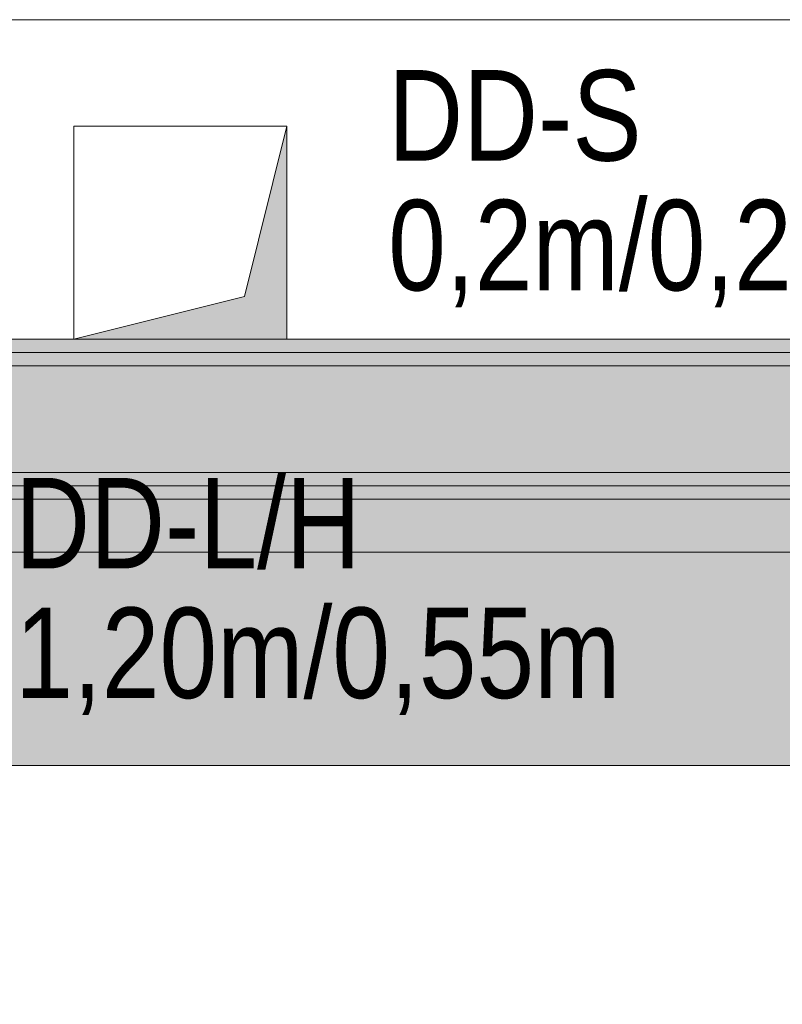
# Model space of a CAD drawing. Extents: x -720 to 300, y 62 to 1162.
# Tile 109 of 256: x -199 to -184, y 857 to 875. Entities that reach past the tile are written whole.
import ezdxf
from ezdxf.lldxf.tags import DXFTag

# ---------------------------------------------------------------- set-up
doc = ezdxf.new("R2010")
doc.units = 0
doc.layers.get('0').update_dxf_attribs({"lineweight": 13})
for name, color, linetype, lineweight, true_color in [('00 -Bauelemente -Dämmung innen', 7, 'Continuous', 9, 0xff7fe6), ('00 -Bauelemente -Gipskarton', 7, 'Continuous', 9, 0xff7fe6), ('30 -34 Innenwände- 2 nichttragend', 7, 'Continuous', 18, 0xff7fe6), ('30 -35 Decken- 1 Konstruktion-Träger- Stahlbeton', 7, 'Continuous', 13, 0x33aa00), ('30 -35 Decken- 11 Durchbruch', 5, 'Continuous', 15, 0x0000ff), ('70 -76 Bemaßung- 2 Allgemein', 9, 'Continuous', 5, 0x808080), ('iwb_Schraffur_F90_feuerbestaendig', 1, 'Continuous', 13, 0xff0000), ('iwb_Schraffur_Unterzug', 7, 'Continuous', 5, 0xffffcc)]:
    doc.layers.add(name, color=color, linetype=linetype, lineweight=lineweight, true_color=true_color)
doc.layers.add('70 -71 Achsen- 1 Gebäudeachsen', color=7, linetype='STRICHPUNKT2-A06G93UB8I', lineweight=18)
doc.styles.get("Standard").update_dxf_attribs({"font": 'ARIALN.TTF'})
tags = doc.linetypes.add('fein_strichliert-A06G93UC8I', pattern=[4, 1, -2, 1]).pattern_tags.tags
tags[8:9] = [DXFTag(74, 4), DXFTag(75, 0), DXFTag(340, '0'), DXFTag(46, 0.0), DXFTag(50, 0.0), DXFTag(44, 0.0), DXFTag(45, 0.0)]
tags[6:7] = [DXFTag(74, 4), DXFTag(75, 0), DXFTag(340, '0'), DXFTag(46, 0.0), DXFTag(50, 0.0), DXFTag(44, 0.0), DXFTag(45, 0.0)]
tags[4:5] = [DXFTag(74, 4), DXFTag(75, 0), DXFTag(340, '0'), DXFTag(46, 0.0), DXFTag(50, 0.0), DXFTag(44, 0.0), DXFTag(45, 0.0)]
tags = doc.linetypes.add('STRICHPUNKT2-A06G93UB8I', pattern=[12.7, 6.35, -3.175, 0, -3.175]).pattern_tags.tags
tags[10:11] = [DXFTag(74, 4), DXFTag(75, 0), DXFTag(340, '0'), DXFTag(46, 0.0), DXFTag(50, 0.0), DXFTag(44, 0.0), DXFTag(45, 0.0)]
tags[8:9] = [DXFTag(74, 4), DXFTag(75, 0), DXFTag(340, '0'), DXFTag(46, 0.0), DXFTag(50, 0.0), DXFTag(44, 0.0), DXFTag(45, 0.0)]
tags[6:7] = [DXFTag(74, 4), DXFTag(75, 0), DXFTag(340, '0'), DXFTag(46, 0.0), DXFTag(50, 0.0), DXFTag(44, 0.0), DXFTag(45, 0.0)]
tags[4:5] = [DXFTag(74, 4), DXFTag(75, 0), DXFTag(340, '0'), DXFTag(46, 0.0), DXFTag(50, 0.0), DXFTag(44, 0.0), DXFTag(45, 0.0)]

# ---------------------------------------------------------------- blocks, each defined once
blk = doc.blocks.new('Referenz-A06G93UD8I')
at = {"layer": '00 -Bauelemente -Dämmung innen', "color": 0, "linetype": 'Continuous', "lineweight": -2, "ltscale": 0.13}
for p, q in [((-156.853, 868.912), (-265.953, 868.912)), ((-156.853, 866.912), (-263.953, 866.912))]:
    blk.add_line(p, q, dxfattribs=at)
at = {"layer": '00 -Bauelemente -Gipskarton', "color": 0, "linetype": 'Continuous', "lineweight": -2, "ltscale": 0.13}
for p, q in [((-156.853, 869.412), (-266.453, 869.412)), ((-156.853, 869.162), (-266.203, 869.162)), ((-156.853, 868.912), (-265.953, 868.912)), ((-156.853, 866.912), (-263.953, 866.912)), ((-156.853, 866.662), (-263.703, 866.662)), ((-156.853, 866.412), (-263.453, 866.412))]:
    blk.add_line(p, q, dxfattribs=at)
at = {"layer": '30 -34 Innenwände- 2 nichttragend', "color": 0, "linetype": 'Continuous', "lineweight": -2, "ltscale": 0.13}
for p, q in [((-156.853, 869.412), (-266.453, 869.412)), ((-156.853, 866.412), (-263.453, 866.412))]:
    blk.add_line(p, q, dxfattribs=at)
at = {"layer": '30 -35 Decken- 1 Konstruktion-Träger- Stahlbeton', "color": 0, "linetype": 'fein_strichliert-A06G93UC8I', "lineweight": -2, "ltscale": 0.13}
for p, q in [((-611.353, 869.412), (76.456, 869.412)), ((-611.353, 861.412), (76.456, 861.412))]:
    blk.add_line(p, q, dxfattribs=at)
at = {"layer": '30 -35 Decken- 11 Durchbruch', "color": 0, "linetype": 'Continuous', "lineweight": -2, "ltscale": 0.13}
for p, q in [((-197.653, 869.412), (-197.653, 873.412)), ((-197.653, 873.412), (-193.653, 873.412)), ((-193.653, 873.412), (-194.453, 870.212)), ((-193.653, 869.412), (-193.653, 873.412)), ((-194.453, 870.212), (-197.653, 869.412)), ((-197.653, 869.412), (-193.653, 869.412)), ((-199.853, 861.412), (-175.853, 861.412))]:
    blk.add_line(p, q, dxfattribs=at)
at = {"layer": '30 -35 Decken- 11 Durchbruch', "color": 0, "lineweight": -2}
for points in [[(-193.653, 869.412), (-194.453, 870.212), (-193.653, 873.412)], [(-194.453, 869.412), (-197.653, 869.412), (-194.453, 870.212)], [(-194.453, 869.412), (-194.453, 870.212), (-193.653, 869.412)]]:
    blk.add_solid(points, dxfattribs=at)
at = {"layer": '70 -71 Achsen- 1 Gebäudeachsen', "color": 0, "linetype": 'STRICHPUNKT2-A06G93UB8I', "lineweight": -2, "ltscale": 0.13}
blk.add_line((-682.362, 865.412), (76.456, 865.412), dxfattribs=at)
at = {"layer": '70 -76 Bemaßung- 2 Allgemein', "color": 0, "linetype": 'Continuous', "lineweight": -2, "ltscale": 0.13}
blk.add_line((2.087, 875.412), (-265.393, 875.412), dxfattribs=at)
at = {"layer": '30 -35 Decken- 11 Durchbruch', "color": 0, "linetype": 'Continuous', "lineweight": -2, "ltscale": 0.13, "char_height": 1.7, "attachment_point": 1}
for s, insert in [('{\\fArial Narrow;DD-S}', (-191.752, 874.466)), ('{\\fArial Narrow;0,2m/0,2m}', (-191.752, 872.03)), ('{\\fArial Narrow;DD-L/H}', (-198.755, 866.81)), ('{\\fArial Narrow;1,20m/0,55m}', (-198.755, 864.375))]:
    blk.add_mtext(s, dxfattribs=dict(at, insert=insert))
blk = doc.blocks.new('Referenz-A06G93UF8I')
at = {"layer": 'iwb_Schraffur_F90_feuerbestaendig', "linetype": 'Continuous', "ltscale": 0.13}
blk.add_hatch(color=256, dxfattribs=at).paths.add_polyline_path([(-266.502, 869.412), (3.148, 869.412), (3.148, 777.412), (8.848, 777.412), (8.848, 772.412), (0.148, 772.412), (0.148, 866.412), (-263.502, 866.412), (-263.502, 772.412), (-272.152, 772.412), (-272.152, 777.412), (-266.502, 777.412)])
at = {"layer": 'iwb_Schraffur_Unterzug', "linetype": 'Continuous', "ltscale": 0.13}
for points in [[(-606.352, 865.412), (-606.352, 869.412), (76.456, 869.412)], [(-606.352, 865.412), (76.456, 869.412), (76.456, 867.658)], [(-606.352, 865.412), (76.456, 867.658), (76.456, 863.166)], [(-606.352, 865.412), (76.456, 863.166), (76.456, 861.412)], [(-606.352, 865.412), (76.456, 861.412), (-606.352, 861.412)]]:
    blk.add_solid(points, dxfattribs=at)

msp = doc.modelspace()

# ---------------------------------------------------------------- block references
at = {"color": 8, "lineweight": 13, "ltscale": 0.13, "true_color": 0x808080}
msp.add_blockref('Referenz-A06G93UD8I', (0, 0), dxfattribs=at)
at = {"color": 8, "lineweight": 25, "ltscale": 0.25, "true_color": 0x808080}
msp.add_blockref('Referenz-A06G93UF8I', (0, 0), dxfattribs=at)

doc.saveas('drawing.dxf')
